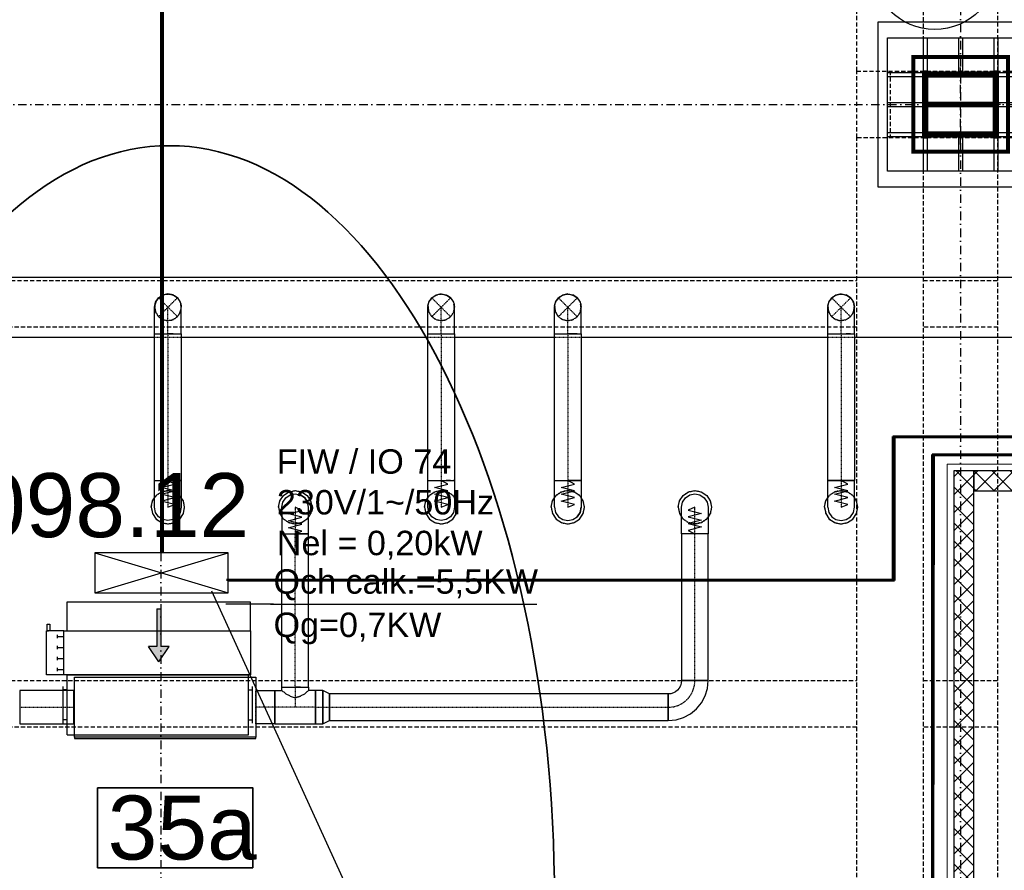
# Model space of a CAD drawing. Header units: centimetres. Extents: x -10729 to 144862, y -4437 to 43656.
# Tile 124 of 148: x 11554 to 12293, y 9225 to 9863. Entities that reach past the tile are written whole.
import ezdxf

# ---------------------------------------------------------------- set-up
doc = ezdxf.new("R2010")
doc.units = ezdxf.units.CM
doc.header["$LTSCALE"] = 0.1
for name, pattern in [('CADVENT_CENTERLINE', [9.9, 7.4, -1, 0.5, -1]), ('CADVENT_HIDDEN', [0.8, 0.25, -0.55]), ('Kondygnacja  -0_5$0$HIDDEN', [9.525, 6.35, -3.175]), ('Kondygnacja  -0_5$0$HIDDEN2', [4.7625, 3.175, -1.5875]), ('Osie rzutów$0$DASHDOT2', [12.7, 6.35, -3.175, 0, -3.175])]:
    doc.linetypes.add(name, pattern=pattern)
for name, color, linetype, lineweight in [('AU Odnośnik', 131, 'Continuous', 25), ('AU opis', 7, 'Continuous', 35), ('AU Osprzęt Siemens', 5, 'Continuous', 30), ('AU Sieć LON', 1, 'Continuous', 50), ('AU Strefa obsługiwana', 90, 'Continuous', 35), ('bgde_urządzenia', 3, 'Continuous', 30), ('Kondygnacja  -0_5$0$ARCH_WIDOK', 8, 'Continuous', 13)]:
    doc.layers.add(name, color=color, linetype=linetype, lineweight=lineweight)
for name, color, linetype in [('AU Szafki Klimakonwektorów', 183, 'Continuous'), ('bgde-nawiewCEN', 7, 'Continuous'), ('bgde-nawiewDETAILS', 1, 'Continuous'), ('bgde-nawiewEXP', 1, 'Continuous'), ('bgde-nawiewHIDDEN', 1, 'Continuous'), ('bgde_opis urządzen', 6, 'Continuous'), ('Kondygnacja  -0_5$0$ARCH_KONSTR_POWYŻEJ RZUTU', 8, 'Kondygnacja  -0_5$0$HIDDEN'), ('Kondygnacja  -0_5$0$ARCH_KONSTR_POWYŻEJ RZUTU_IST', 8, 'Kondygnacja  -0_5$0$HIDDEN2'), ('Kondygnacja  -0_5$0$ARCH_OKŁADZINA', 8, 'Continuous'), ('Kondygnacja  -0_5$0$ARCH_SŁUPY', 8, 'Continuous'), ('Kondygnacja -1$0$ARCH_GK', 8, 'Continuous'), ('Kondygnacja -1$0$ARCH_MUROWANE', 8, 'Continuous'), ('Osie rzutów$0$ARCH_INFO_OSIE_IST', 8, 'Osie rzutów$0$DASHDOT2'), ('Osie rzutów$0$ARCH_INFO_OSIE_OPISY_IST', 8, 'Continuous')]:
    doc.layers.add(name, color=color, linetype=linetype)
doc.layers.add('Kondygnacja  -0_5$0$ARCH_KONSTRUKCJA_NIEWIDOCZNA', color=8, linetype='Continuous', plot=False)
doc.styles.add('Arial', font='ARIAL.TTF')
pattern_1 = [(45, (-1133.3117, -3177.9858), (-0.6735192, 0.6735192), [])]

# ---------------------------------------------------------------- blocks, each defined once
blk = doc.blocks.new('Osie rzutów')
at = {"layer": 'Osie rzutów$0$ARCH_INFO_OSIE_IST', "ltscale": 10}
for p, q in [((11660, 12510), (11660, 4623.26)), ((12260, 12510), (12260, 4623.26)), ((12260, 9770), (12260, 9830)), ((4436.04, 9800), (15156.54, 9800)), ((12290, 9800), (12230, 9800))]:
    blk.add_line(p, q, dxfattribs=at)
blk = doc.blocks.new('Kondygnacja  -0_5$0$słup_kwadrat')
at = {"layer": 'Kondygnacja  -0_5$0$ARCH_SŁUPY', "lineweight": 40}
h = blk.add_hatch(dxfattribs=at)
h.set_pattern_fill('ANSI31', color=256, scale=0.3, style=0)
h.set_pattern_definition(pattern_1)
h.paths.add_polyline_path([(36, 34), (39, 34), (39, 84), (36, 84)])
h = blk.add_hatch(dxfattribs=at)
h.set_pattern_fill('ANSI31', color=256, scale=0.3, style=0)
h.set_pattern_definition(pattern_1)
h.paths.add_polyline_path([(89, 80), (89, 83), (39, 83), (39, 80)])
h = blk.add_hatch(dxfattribs=at)
h.set_pattern_fill('ANSI31', color=256, scale=0.3, style=0)
h.set_pattern_definition(pattern_1)
h.paths.add_polyline_path([(89, 34), (92, 34), (92, 84), (89, 84)])
h = blk.add_hatch(dxfattribs=at)
h.set_pattern_fill('ANSI31', color=256, scale=0.3, style=0)
h.set_pattern_definition(pattern_1)
h.paths.add_polyline_path([(89, 57.5), (89, 60.5), (39, 60.5), (39, 57.5)])
h = blk.add_hatch(dxfattribs=at)
h.set_pattern_fill('ANSI31', color=256, scale=0.3, style=0)
h.set_pattern_definition(pattern_1)
h.paths.add_polyline_path([(89, 35), (89, 38), (39, 38), (39, 35)])
at = {"layer": 'Kondygnacja  -0_5$0$ARCH_KONSTRUKCJA_NIEWIDOCZNA'}
blk.add_lwpolyline([(119, 109), (119, 9), (9, 9), (9, 109)], close=True, dxfattribs=at)
for points in [[(36, 109), (36, 84)], [(39, 109), (39, 84)], [(62.5, 109), (62.5, 83)], [(65.5, 109), (65.5, 83)], [(89, 109), (89, 84)], [(92, 109), (92, 84)], [(9, 83), (36, 83)], [(92, 83), (119, 83)], [(9, 80), (36, 80)], [(92, 80), (119, 80)], [(9, 60.5), (36, 60.5)], [(92, 60.5), (119, 60.5)], [(9, 57.5), (36, 57.5)], [(92, 57.5), (119, 57.5)], [(9, 38), (36, 38)], [(92, 38), (119, 38)], [(9, 35), (36, 35)], [(36, 34), (36, 9)], [(39, 34), (39, 9)], [(62.5, 35), (62.5, 9)], [(65.49, 35), (65.49, 9)], [(89, 34), (89, 9)], [(92, 35), (119, 35)], [(92, 34), (92, 9)]]:
    blk.add_lwpolyline(points, dxfattribs=at)
at = {"layer": 'Kondygnacja  -0_5$0$ARCH_OKŁADZINA'}
blk.add_lwpolyline([(2, 121), (126, 121), (126, -3), (2, -3)], close=True, dxfattribs=at)
at = {"layer": 'Kondygnacja  -0_5$0$ARCH_SŁUPY', "lineweight": 40}
for p, q in [((39, 60.5), (89, 60.5)), ((89, 57.5), (39, 57.5))]:
    blk.add_line(p, q, dxfattribs=at)
at = {"layer": 'Kondygnacja  -0_5$0$ARCH_SŁUPY', "lineweight": 50, "const_width": 3}
blk.add_lwpolyline([(28.5, 94.5), (99.5, 94.5), (99.5, 23.5), (28.5, 23.5)], close=True, dxfattribs=at)
at = {"layer": 'Kondygnacja  -0_5$0$ARCH_SŁUPY', "lineweight": 40}
for points in [[(36, 84), (39, 84), (39, 34), (36, 34)], [(89, 84), (92, 84), (92, 34), (89, 34)]]:
    blk.add_lwpolyline(points, close=True, dxfattribs=at)
for points in [[(89, 83), (39, 83)], [(39, 80), (89, 80)], [(89, 38), (39, 38)], [(39, 35), (89, 35)]]:
    blk.add_lwpolyline(points, dxfattribs=at)
blk = doc.blocks.new('Kondygnacja  -0_5$0$konstrukcja istniejąca -0.5')
at = {"layer": 'Kondygnacja  -0_5$0$ARCH_KONSTR_POWYŻEJ RZUTU_IST', "ltscale": 10}
for points in [[(12182, 9825), (12182, 10975)], [(12232, 10975), (12232, 9825)], [(12288, 9825), (12288, 10975)], [(12338, 9775), (12182, 9775), (12182, 9825), (12338, 9825), (12338, 9775)], [(12182, 8625), (12182, 9775)], [(12232, 9775), (12232, 8625)], [(12288, 8625), (12288, 9775)], [(11138, 9367.89), (12182, 9367.89)], [(12232, 9367.89), (12288, 9367.89)], [(12182, 9332.89), (11138, 9332.89)], [(12288, 9332.89), (12232, 9332.89)]]:
    blk.add_lwpolyline(points, dxfattribs=at)
at = {"layer": 'Kondygnacja  -0_5$0$ARCH_KONSTR_POWYŻEJ RZUTU_IST', "ltscale": 10, "elevation": 0}
for points in [[(12207, 9825), (12207, 9775)], [(11138, 9667.89), (12182, 9667.89)], [(12232, 9667.89), (12288, 9667.89)], [(12182, 9632.89), (11138, 9632.89)], [(12288, 9632.89), (12232, 9632.89)]]:
    blk.add_lwpolyline(points, dxfattribs=at)

msp = doc.modelspace()

# ---------------------------------------------------------------- hatches: boundary and pattern name
at = {"layer": 'bgde_urządzenia'}
h = msp.add_hatch(color=256, dxfattribs=at)
h.paths.add_polyline_path([(11656.893, 9405.067), (11659.893, 9405.067), (11659.893, 9393.401), (11666.083, 9393.401), (11658.393, 9381.974), (11650.703, 9393.401), (11656.893, 9393.401)])
h.paths.add_polyline_path([(11656.893, 9421.735), (11659.893, 9421.735), (11659.893, 9405.067), (11656.893, 9405.067)])
at = {"layer": 'Kondygnacja -1$0$ARCH_MUROWANE', "linetype": 'Continuous', "lineweight": -3}
h = msp.add_hatch(dxfattribs=at)
h.set_pattern_fill('ANSI37', color=256, scale=3, style=0)
h.paths.add_polyline_path([(12270, 9510), (13342.695, 9510), (13342.695, 9525), (12270, 9525)])
h.paths.add_polyline_path([(12270, 9525), (12255, 9525), (12255, 8635.5), (12270, 8635.5)])

# ---------------------------------------------------------------- linework, layer by layer
at = {"layer": 'AU Odnośnik'}
msp.add_line((12100.754, 8553.749), (11698.226, 9434.761), dxfattribs=at)
at = {"layer": 'AU opis'}
msp.add_lwpolyline([(11612.481, 9287.448), (11728.869, 9287.448), (11728.869, 9227.44), (11612.481, 9227.44)], close=True, dxfattribs=at)
at = {"layer": 'AU Osprzęt Siemens'}
msp.add_circle((12240.591, 9903.786), 47.533, dxfattribs=at)
at = {"layer": 'AU Sieć LON', "color": 1}
for p, q in [((11660.195, 10636.552), (11660.195, 9464.247)), ((11661.434, 10636.033), (11661.434, 9463.728)), ((12209.151, 9550.852), (12209.151, 9443.43)), ((12209.151, 9550.852), (12725.653, 9550.852)), ((12210.39, 9550.333), (12210.39, 9442.912)), ((12210.39, 9550.333), (12685.395, 9550.333)), ((12238.525, 8205.137), (12238.525, 9537.446)), ((12238.525, 9537.446), (12725.653, 9537.446)), ((12238.525, 8205.137), (12239.765, 9536.927)), ((12239.765, 9536.927), (12721.288, 9536.927)), ((11709.225, 9443.43), (12209.151, 9443.43)), ((11710.464, 9442.912), (12210.39, 9442.912))]:
    msp.add_line(p, q, dxfattribs=at)
at = {"layer": 'AU Strefa obsługiwana', "extrusion": (0, 0, -1)}
msp.add_ellipse((11666.498, 9203.414), major_axis=(0, 565.597), ratio=0.510585, start_param=-1.5707963, end_param=4.712389, dxfattribs=at)
at = {"layer": 'AU Szafki Klimakonwektorów'}
for p, q in [((11710.464, 9463.728), (11610.464, 9463.728)), ((11610.464, 9463.728), (11610.464, 9433.728)), ((11610.464, 9433.728), (11710.464, 9463.728)), ((11610.464, 9463.728), (11710.464, 9433.728)), ((11710.464, 9463.728), (11610.464, 9463.728)), ((11610.464, 9463.728), (11610.464, 9433.728)), ((11610.464, 9433.728), (11710.464, 9463.728)), ((11610.464, 9463.728), (11710.464, 9433.728)), ((11710.464, 9433.728), (11710.464, 9463.728)), ((11710.464, 9433.728), (11710.464, 9463.728)), ((11610.464, 9433.728), (11710.464, 9433.728)), ((11610.464, 9433.728), (11710.464, 9433.728))]:
    msp.add_line(p, q, dxfattribs=at)
at = {"layer": 'bgde-nawiewCEN', "linetype": 'CADVENT_CENTERLINE', "ltscale": 0.06}
for p, q in [((11665.301, 9627.809), (11665.301, 9647.809)), ((11870.301, 9627.809), (11870.301, 9647.809)), ((11965.301, 9627.809), (11965.301, 9647.809)), ((12170.301, 9627.809), (12170.301, 9647.809)), ((11665.301, 9627.803), (11665.301, 9517.811)), ((11870.301, 9627.803), (11870.301, 9517.811)), ((11965.301, 9627.803), (11965.301, 9517.811)), ((12170.301, 9627.803), (12170.301, 9517.811)), ((11665.301, 9517.811), (11665.301, 9515.942)), ((11665.301, 9515.942), (11665.301, 9510.831)), ((11870.301, 9517.811), (11870.301, 9515.942)), ((11870.301, 9515.942), (11870.301, 9510.831)), ((11965.301, 9517.811), (11965.301, 9515.942)), ((11965.301, 9515.942), (11965.301, 9510.831)), ((12170.301, 9517.811), (12170.301, 9515.942)), ((12170.301, 9515.942), (12170.301, 9510.831)), ((11665.301, 9510.831), (11665.301, 9508.051)), ((11665.301, 9508.051), (11665.301, 9505.699)), ((11870.301, 9510.831), (11870.301, 9508.051)), ((11870.301, 9508.051), (11870.301, 9505.699)), ((11965.301, 9510.831), (11965.301, 9508.051)), ((11965.301, 9508.051), (11965.301, 9505.699)), ((12170.301, 9510.831), (12170.301, 9508.051)), ((12170.301, 9508.051), (12170.301, 9505.699)), ((11665.301, 9505.699), (11665.301, 9503.737)), ((11665.301, 9503.737), (11665.301, 9502.131)), ((11665.301, 9502.131), (11665.301, 9500.846)), ((11665.301, 9500.846), (11665.301, 9499.844)), ((11665.301, 9499.844), (11665.301, 9499.091)), ((11870.301, 9505.699), (11870.301, 9503.737)), ((11870.301, 9503.737), (11870.301, 9502.131)), ((11870.301, 9502.131), (11870.301, 9500.846)), ((11870.301, 9500.846), (11870.301, 9499.844)), ((11870.301, 9499.844), (11870.301, 9499.091)), ((11965.301, 9505.699), (11965.301, 9503.737)), ((11965.301, 9503.737), (11965.301, 9502.131)), ((11965.301, 9502.131), (11965.301, 9500.846)), ((11965.301, 9500.846), (11965.301, 9499.844)), ((11965.301, 9499.844), (11965.301, 9499.091)), ((12170.301, 9505.699), (12170.301, 9503.737)), ((12170.301, 9503.737), (12170.301, 9502.131)), ((12170.301, 9502.131), (12170.301, 9500.846)), ((12170.301, 9500.846), (12170.301, 9499.844)), ((12170.301, 9499.844), (12170.301, 9499.091)), ((11665.301, 9499.091), (11665.301, 9498.552)), ((11665.301, 9498.552), (11665.301, 9498.191)), ((11665.301, 9498.191), (11665.301, 9497.971)), ((11665.301, 9497.971), (11665.301, 9497.859)), ((11665.301, 9497.859), (11665.301, 9497.811)), ((11760.796, 9497.811), (11760.796, 9497.764)), ((11760.796, 9497.764), (11760.796, 9497.651)), ((11760.796, 9497.651), (11760.796, 9497.432)), ((11760.796, 9497.432), (11760.796, 9497.071)), ((11760.796, 9497.071), (11760.796, 9496.531)), ((11760.796, 9496.531), (11760.796, 9495.779)), ((11760.796, 9495.779), (11760.796, 9494.777)), ((11760.796, 9494.777), (11760.796, 9493.491)), ((11760.796, 9493.491), (11760.796, 9491.886)), ((11870.301, 9499.091), (11870.301, 9498.552)), ((11870.301, 9498.552), (11870.301, 9498.191)), ((11870.301, 9498.191), (11870.301, 9497.971)), ((11870.301, 9497.971), (11870.301, 9497.859)), ((11870.301, 9497.859), (11870.301, 9497.811)), ((11965.301, 9499.091), (11965.301, 9498.552)), ((11965.301, 9498.552), (11965.301, 9498.191)), ((11965.301, 9498.191), (11965.301, 9497.971)), ((11965.301, 9497.971), (11965.301, 9497.859)), ((11965.301, 9497.859), (11965.301, 9497.811)), ((12060.621, 9497.764), (12060.621, 9497.811)), ((12060.621, 9497.651), (12060.621, 9497.764)), ((12060.621, 9497.432), (12060.621, 9497.651)), ((12060.621, 9497.071), (12060.621, 9497.432)), ((12060.621, 9496.531), (12060.621, 9497.071)), ((12060.621, 9495.779), (12060.621, 9496.531)), ((12060.621, 9494.777), (12060.621, 9495.779)), ((12060.621, 9493.491), (12060.621, 9494.777)), ((12060.621, 9491.886), (12060.621, 9493.491)), ((12170.301, 9499.091), (12170.301, 9498.552)), ((12170.301, 9498.552), (12170.301, 9498.191)), ((12170.301, 9498.191), (12170.301, 9497.971)), ((12170.301, 9497.971), (12170.301, 9497.859)), ((12170.301, 9497.859), (12170.301, 9497.811)), ((11760.796, 9491.886), (11760.796, 9489.924)), ((11760.796, 9489.924), (11760.796, 9487.571)), ((11760.796, 9487.571), (11760.796, 9484.792)), ((12060.621, 9489.924), (12060.621, 9491.886)), ((12060.621, 9487.571), (12060.621, 9489.924)), ((12060.621, 9484.792), (12060.621, 9487.571)), ((11760.796, 9484.792), (11760.796, 9479.681)), ((11760.796, 9479.681), (11760.796, 9477.811)), ((11760.796, 9362.774), (11760.796, 9477.811)), ((12060.621, 9479.681), (12060.621, 9484.792)), ((12060.621, 9477.811), (12060.621, 9479.681)), ((12060.621, 9367.774), (12060.621, 9477.811)), ((11760.796, 9362.774), (11760.796, 9347.774)), ((11554.058, 9347.774), (11594.696, 9347.774)), ((11595.096, 9347.774), (11594.696, 9347.774)), ((11731.096, 9347.774), (11731.496, 9347.774)), ((11745.496, 9347.774), (11731.496, 9347.774)), ((11760.796, 9347.774), (11745.496, 9347.774)), ((11776.096, 9347.774), (11760.796, 9347.774)), ((11776.096, 9347.774), (11786.396, 9347.774)), ((11786.396, 9347.774), (12040.621, 9347.774))]:
    msp.add_line(p, q, dxfattribs=at)
msp.add_arc((12040.621, 9367.774), 20, 270, 0, dxfattribs=at)
at = {"layer": 'bgde-nawiewDETAILS', "linetype": 'CADVENT_HIDDEN'}
for p, q in [((11658.23, 9640.738), (11672.372, 9654.88)), ((11658.23, 9654.88), (11672.372, 9640.738)), ((11863.23, 9640.738), (11877.372, 9654.88)), ((11863.23, 9654.88), (11877.372, 9640.738)), ((11958.23, 9640.738), (11972.372, 9654.88)), ((11958.23, 9654.88), (11972.372, 9640.738)), ((12163.23, 9640.738), (12177.372, 9654.88)), ((12163.23, 9654.88), (12177.372, 9640.738))]:
    msp.add_line(p, q, dxfattribs=at)
at = {"layer": 'bgde-nawiewEXP', "linetype": 'Continuous'}
for points in [[(10941.771, 9625.309), (10941.771, 9670.309), (12380.359, 9670.309)], [(11655.301, 9647.809), (11656.062, 9651.636), (11658.23, 9654.88), (11656.993, 9653.029)], [(11658.23, 9654.88), (11661.474, 9657.048), (11665.301, 9657.809), (11663.118, 9657.375)], [(11658.23, 9654.88), (11661.474, 9657.048), (11662.317, 9657.215)], [(11658.561, 9655.017), (11659.12, 9655.67), (11662.598, 9657.437), (11664.818, 9657.609)], [(11665.301, 9657.809), (11669.128, 9657.048)], [(11665.301, 9657.809), (11669.128, 9657.048)], [(11669.128, 9657.048), (11665.301, 9657.809)], [(11669.128, 9657.048), (11665.301, 9657.809)], [(11665.632, 9657.672), (11666.488, 9657.738), (11670.198, 9656.528), (11671.889, 9655.08)], [(11669.128, 9657.048), (11669.842, 9656.571)], [(11669.128, 9657.048), (11672.372, 9654.88), (11670.521, 9656.117)], [(11672.372, 9654.88), (11674.54, 9651.636), (11674.707, 9650.793)], [(11672.372, 9654.88), (11674.54, 9651.636), (11675.301, 9647.809)], [(11860.301, 9647.809), (11861.062, 9651.636), (11863.23, 9654.88), (11862.042, 9653.103)], [(11863.23, 9654.88), (11866.474, 9657.048), (11870.301, 9657.809), (11868.204, 9657.392)], [(11863.23, 9654.88), (11866.474, 9657.048), (11867.38, 9657.228)], [(11863.579, 9655.025), (11864.186, 9655.721), (11867.679, 9657.459), (11869.812, 9657.606)], [(11870.301, 9657.809), (11874.128, 9657.048), (11874.896, 9656.535)], [(11870.301, 9657.809), (11874.128, 9657.048), (11877.372, 9654.88), (11875.594, 9656.068)], [(11870.65, 9657.664), (11871.572, 9657.728), (11875.271, 9656.487), (11876.883, 9655.083)], [(11877.372, 9654.88), (11879.54, 9651.636), (11879.72, 9650.73)], [(11877.372, 9654.88), (11879.54, 9651.636), (11880.301, 9647.809)], [(11955.301, 9647.809), (11956.062, 9651.636), (11958.23, 9654.88), (11957.023, 9653.074)], [(11958.23, 9654.88), (11961.474, 9657.048), (11965.301, 9657.809), (11963.17, 9657.385)], [(11958.23, 9654.88), (11961.474, 9657.048), (11962.355, 9657.223)], [(11958.572, 9655.022), (11959.159, 9655.701), (11962.647, 9657.45), (11964.814, 9657.607)], [(11965.301, 9657.809), (11969.128, 9657.048), (11969.874, 9656.549)], [(11965.301, 9657.809), (11969.128, 9657.048), (11972.372, 9654.88)], [(11965.643, 9657.667), (11966.539, 9657.732), (11970.242, 9656.503), (11971.885, 9655.082)], [(11972.372, 9654.88), (11969.128, 9657.048)], [(11970.565, 9656.087), (11972.372, 9654.88)], [(11972.372, 9654.88), (11970.565, 9656.087)], [(11972.372, 9654.88), (11974.54, 9651.636), (11974.715, 9650.755)], [(11972.372, 9654.88), (11974.54, 9651.636), (11975.301, 9647.809)], [(12160.301, 9647.809), (12161.062, 9651.636), (12163.23, 9654.88), (12162.069, 9653.143)], [(12163.23, 9654.88), (12166.474, 9657.048), (12170.301, 9657.809), (12168.252, 9657.402)], [(12163.23, 9654.88), (12166.474, 9657.048), (12167.416, 9657.235)], [(12163.589, 9655.029), (12164.223, 9655.75), (12167.725, 9657.472), (12169.81, 9657.606)], [(12170.301, 9657.809), (12174.128, 9657.048), (12174.926, 9656.514)], [(12170.301, 9657.809), (12174.128, 9657.048), (12177.372, 9654.88)], [(12170.66, 9657.66), (12171.619, 9657.722), (12175.312, 9656.463), (12176.881, 9655.084)], [(12177.372, 9654.88), (12174.128, 9657.048)], [(12175.635, 9656.041), (12177.372, 9654.88)], [(12177.372, 9654.88), (12175.635, 9656.041)], [(12177.372, 9654.88), (12179.54, 9651.636), (12179.727, 9650.694)], [(12177.372, 9654.88), (12179.54, 9651.636), (12180.301, 9647.809)], [(11655.301, 9627.809), (11655.301, 9647.809), (11656.062, 9651.636), (11656.539, 9652.35)], [(11655.372, 9648.996), (11656.582, 9652.706), (11658.03, 9654.397)], [(11655.372, 9648.996), (11655.438, 9648.14)], [(11669.128, 9627.809), (11675.301, 9627.809), (11675.301, 9647.809), (11674.867, 9649.992)], [(11672.509, 9654.549), (11673.162, 9653.99), (11674.929, 9650.512), (11675.101, 9648.292)], [(11860.301, 9627.809), (11860.301, 9647.809), (11861.062, 9651.636), (11861.575, 9652.404)], [(11860.301, 9627.809), (11880.301, 9627.809), (11880.301, 9647.809), (11879.884, 9649.906)], [(11860.382, 9649.08), (11861.623, 9652.779), (11863.027, 9654.391)], [(11860.382, 9649.08), (11860.446, 9648.158)], [(11877.517, 9654.531), (11878.213, 9653.924), (11879.951, 9650.431), (11880.098, 9648.298)], [(11955.301, 9627.809), (11955.301, 9647.809), (11956.062, 9651.636), (11956.561, 9652.382)], [(11955.378, 9649.047), (11956.607, 9652.75), (11958.028, 9654.393)], [(11955.378, 9649.047), (11955.443, 9648.151)], [(11972.372, 9627.809), (11975.301, 9627.809), (11975.301, 9647.809), (11974.877, 9649.94)], [(11972.514, 9654.538), (11973.193, 9653.951), (11974.942, 9650.463), (11975.099, 9648.296)], [(12160.301, 9627.809), (12160.301, 9647.809), (12161.062, 9651.636), (12161.596, 9652.435)], [(12160.388, 9649.127), (12161.647, 9652.82), (12163.026, 9654.389)], [(12160.388, 9649.127), (12160.45, 9648.168)], [(12177.372, 9627.809), (12180.301, 9627.809), (12180.301, 9647.809), (12179.893, 9649.858)], [(12177.521, 9654.521), (12178.242, 9653.887), (12179.964, 9650.385), (12180.097, 9648.3)], [(11470.301, 9625.309), (11655.301, 9625.309)], [(11655.301, 9627.809), (11669.128, 9627.809)], [(11655.301, 9517.811), (11655.301, 9627.803), (11669.128, 9627.803)], [(11669.128, 9627.809), (11665.301, 9627.809)], [(11669.128, 9627.803), (11665.301, 9627.803)], [(11669.128, 9627.803), (11675.301, 9627.803), (11675.301, 9517.811), (11672.372, 9517.811)], [(11675.301, 9625.309), (11860.301, 9625.309)], [(11860.301, 9517.811), (11860.301, 9627.803), (11880.301, 9627.803), (11880.301, 9517.811), (11879.54, 9517.811)], [(11880.301, 9625.309), (11955.301, 9625.309)], [(11955.301, 9627.809), (11969.128, 9627.809)], [(11955.301, 9517.811), (11955.301, 9627.803), (11969.128, 9627.803)], [(11969.128, 9627.809), (11965.301, 9627.809)], [(11969.128, 9627.803), (11965.301, 9627.803)], [(11969.128, 9627.809), (11972.372, 9627.809)], [(11972.372, 9627.809), (11969.128, 9627.809)], [(11969.128, 9627.803), (11972.372, 9627.803)], [(11972.372, 9627.803), (11969.128, 9627.803)], [(11972.372, 9627.803), (11975.301, 9627.803), (11975.301, 9517.811), (11974.54, 9517.811)], [(11975.301, 9625.309), (12160.301, 9625.309)], [(12160.301, 9627.809), (12177.372, 9627.809)], [(12160.301, 9497.811), (12161.062, 9493.985), (12163.23, 9490.74), (12166.474, 9488.573), (12170.301, 9487.811), (12174.128, 9488.573), (12177.372, 9490.74), (12179.54, 9493.985), (12180.301, 9497.811), (12180.301, 9517.811), (12170.301, 9517.811), (12170.301, 9517.811), (12160.301, 9517.811), (12160.301, 9627.803), (12177.372, 9627.803)], [(12177.372, 9627.809), (12174.128, 9627.809)], [(12177.372, 9627.803), (12174.128, 9627.803)], [(12177.372, 9627.803), (12180.301, 9627.803), (12180.301, 9517.811), (12179.54, 9517.811)], [(12180.301, 9625.309), (12380.359, 9625.309)], [(11655.301, 9517.811), (11669.128, 9517.811)], [(11669.128, 9517.811), (11665.301, 9517.811)], [(11669.128, 9517.811), (11672.372, 9517.811)], [(11672.372, 9517.811), (11669.128, 9517.811)], [(11672.372, 9517.811), (11674.54, 9517.811)], [(11860.301, 9517.811), (11877.372, 9517.811)], [(11877.372, 9517.811), (11874.128, 9517.811)], [(11877.372, 9517.811), (11880.301, 9517.811)], [(11955.301, 9498.191), (11955.301, 9517.811), (11975.301, 9517.811), (11975.301, 9497.811), (11974.54, 9493.985)], [(11955.301, 9517.811), (11969.128, 9517.811)], [(11969.128, 9517.811), (11965.301, 9517.811)], [(11969.128, 9517.811), (11972.372, 9517.811)], [(11972.372, 9517.811), (11969.128, 9517.811)], [(11972.372, 9517.811), (11974.54, 9517.811)], [(11974.54, 9517.811), (11972.372, 9517.811)], [(11974.54, 9517.811), (11975.301, 9517.811)], [(12160.301, 9497.811), (12160.301, 9517.811), (12174.128, 9517.811), (12174.128, 9517.811), (12177.372, 9517.811)], [(12177.372, 9517.811), (12174.128, 9517.811)], [(12177.372, 9517.811), (12180.301, 9517.811)], [(11748.296, 9497.811), (11749.248, 9502.595), (11751.957, 9506.65), (11756.013, 9509.36), (11760.796, 9510.311), (11765.58, 9509.36), (11769.635, 9506.65), (11772.345, 9502.595), (11773.296, 9497.811), (11772.345, 9493.028), (11770.796, 9490.71)], [(11750.796, 9494.777), (11750.796, 9497.811), (11751.558, 9501.638), (11753.725, 9504.883), (11756.969, 9507.05), (11760.796, 9507.811), (11764.623, 9507.05), (11767.867, 9504.883)], [(11767.867, 9504.883), (11764.623, 9507.05)], [(12048.121, 9497.811), (12049.072, 9502.595), (12051.782, 9506.65), (12055.837, 9509.36), (12060.621, 9510.311), (12065.404, 9509.36), (12069.46, 9506.65), (12072.169, 9502.595), (12073.121, 9497.811), (12072.169, 9493.028), (12070.621, 9490.71)], [(11652.801, 9497.811), (11653.752, 9493.028), (11656.462, 9488.973), (11660.517, 9486.263), (11665.301, 9485.311), (11670.084, 9486.263), (11674.14, 9488.973), (11676.849, 9493.028), (11677.801, 9497.811), (11676.849, 9502.595), (11675.301, 9504.913)], [(11652.801, 9497.811), (11653.752, 9502.595), (11655.301, 9504.913)], [(11750.796, 9362.774), (11750.796, 9477.811), (11751.558, 9477.811), (11751.558, 9477.811), (11770.796, 9477.811), (11770.796, 9497.811), (11770.035, 9501.638), (11767.867, 9504.883)], [(11767.867, 9504.883), (11770.035, 9501.638)], [(11857.801, 9497.811), (11858.752, 9493.028), (11861.462, 9488.973), (11865.517, 9486.263), (11870.301, 9485.311), (11875.084, 9486.263), (11879.14, 9488.973), (11881.849, 9493.028), (11882.801, 9497.811), (11881.849, 9502.595), (11880.301, 9504.913)], [(11857.801, 9497.811), (11858.752, 9502.595), (11860.301, 9504.913)], [(11952.801, 9497.811), (11953.752, 9493.028), (11956.462, 9488.973), (11960.517, 9486.263), (11965.301, 9485.311), (11970.084, 9486.263), (11974.14, 9488.973), (11976.849, 9493.028), (11977.801, 9497.811), (11976.849, 9502.595), (11975.301, 9504.913)], [(11952.801, 9497.811), (11953.752, 9502.595), (11955.301, 9504.913)], [(12157.801, 9497.811), (12158.752, 9493.028), (12161.462, 9488.973), (12165.517, 9486.263), (12170.301, 9485.311), (12175.084, 9486.263), (12179.14, 9488.973), (12181.849, 9493.028), (12182.801, 9497.811), (12181.849, 9502.595), (12180.301, 9504.913)], [(12157.801, 9497.811), (12158.752, 9502.595), (12160.301, 9504.913)], [(11748.296, 9497.811), (11749.248, 9493.028), (11750.796, 9490.71)], [(11750.796, 9494.777), (11750.796, 9477.811), (11751.558, 9477.811), (11751.558, 9477.811), (11764.623, 9477.811)], [(11955.301, 9498.191), (11955.301, 9497.811), (11956.062, 9493.985), (11958.23, 9490.74), (11961.474, 9488.573), (11965.301, 9487.811), (11969.128, 9488.573), (11972.372, 9490.74), (11974.54, 9493.985)], [(11974.54, 9493.985), (11972.372, 9490.74)], [(11974.54, 9493.985), (11975.301, 9497.811)], [(12048.121, 9497.811), (12049.072, 9493.028), (12050.621, 9490.71)], [(11764.623, 9477.811), (11760.796, 9477.811)], [(11764.623, 9362.774), (11770.796, 9362.774), (11770.796, 9477.811), (11767.867, 9477.811)], [(11764.623, 9477.811), (11767.867, 9477.811)], [(11767.867, 9477.811), (11764.623, 9477.811)], [(11767.867, 9477.811), (11770.035, 9477.811)], [(11594.696, 9335.274), (11594.696, 9360.274), (11595.096, 9360.274)], [(11731.096, 9335.274), (11731.496, 9335.274), (11731.496, 9360.274), (11731.096, 9360.274)], [(11745.496, 9335.274), (11745.496, 9360.274), (11750.796, 9360.274), (11750.796, 9362.774), (11764.623, 9362.774)], [(11745.496, 9335.274), (11776.096, 9335.274), (11776.096, 9360.274), (11770.796, 9360.274), (11770.035, 9359.513), (11769.396, 9359.323), (11767.867, 9357.794)], [(11750.796, 9362.774), (11764.623, 9362.774)], [(11750.796, 9360.274), (11751.558, 9359.513), (11752.197, 9359.323), (11753.725, 9357.794), (11756.371, 9356.613), (11756.969, 9356.014), (11760.796, 9354.875), (11764.623, 9356.014)], [(11764.623, 9362.774), (11760.796, 9362.774)], [(11764.623, 9362.774), (11760.796, 9362.774)], [(11764.623, 9362.774), (11770.796, 9362.774), (11770.796, 9360.274)], [(11764.623, 9356.014), (11765.222, 9356.613), (11767.867, 9357.794), (11769.396, 9359.323)], [(11764.623, 9356.014), (11760.796, 9354.875)], [(11594.696, 9335.274), (11595.096, 9335.274)]]:
    msp.add_lwpolyline(points, dxfattribs=at)
for points in [[(11655.301, 9499.091), (11655.301, 9517.811), (11675.301, 9517.811), (11675.301, 9497.811), (11674.54, 9493.985), (11672.372, 9490.74), (11669.128, 9488.573), (11665.301, 9487.811), (11661.474, 9488.573), (11658.23, 9490.74), (11656.062, 9493.985), (11655.301, 9497.811), (11655.301, 9498.552)], [(11860.301, 9497.811), (11860.301, 9517.811), (11877.372, 9517.811), (11877.372, 9517.811), (11880.301, 9517.811), (11880.301, 9497.811), (11879.54, 9493.985), (11877.372, 9490.74), (11874.128, 9488.573), (11870.301, 9487.811), (11866.474, 9488.573), (11863.23, 9490.74), (11861.062, 9493.985)], [(12050.621, 9367.774), (12070.621, 9367.774), (12070.621, 9477.811), (12050.621, 9477.811), (12050.621, 9497.811), (12051.382, 9501.638), (12053.55, 9504.883), (12056.794, 9507.05), (12060.621, 9507.811), (12064.448, 9507.05), (12067.692, 9504.883), (12069.86, 9501.638), (12070.621, 9497.811), (12070.621, 9477.811), (12050.621, 9477.811)], [(11595.096, 9324.274), (11731.096, 9324.274), (11731.096, 9325.274), (11595.096, 9325.274), (11595.096, 9370.274), (11731.096, 9370.274), (11731.096, 9325.274), (11595.096, 9325.274)], [(12040.621, 9337.774), (12046.474, 9338.351), (12052.101, 9340.058), (12057.288, 9342.83), (12061.834, 9346.561), (12065.565, 9351.107), (12068.337, 9356.294), (12070.044, 9361.922), (12070.621, 9367.774), (12050.621, 9367.774), (12050.429, 9365.823), (12049.86, 9363.947), (12048.936, 9362.219), (12047.692, 9360.703), (12046.177, 9359.46), (12044.448, 9358.535), (12042.572, 9357.966), (12040.621, 9357.774), (12040.621, 9338.535)], [(11554.058, 9335.274), (11594.696, 9335.274), (11594.696, 9360.274), (11554.058, 9360.274), (11554.058, 9336.226)], [(11731.496, 9335.274), (11731.496, 9360.274), (11745.496, 9360.274), (11745.496, 9335.274)], [(11776.096, 9335.274), (11781.581, 9335.274), (11781.581, 9360.274), (11776.096, 9360.274), (11776.096, 9336.226)], [(11781.581, 9335.274), (11786.396, 9337.774), (11786.396, 9357.774), (11781.581, 9360.274), (11781.581, 9336.226)], [(11786.396, 9337.774), (12040.621, 9337.774), (12040.621, 9357.774), (11786.396, 9357.774), (11786.396, 9338.535)]]:
    msp.add_lwpolyline(points, close=True, dxfattribs=at)
at = {"layer": 'bgde-nawiewEXP'}
for points in [[(11665.301, 9497.811), (11670.301, 9499.941), (11660.301, 9502.477), (11670.301, 9504.999), (11660.301, 9507.528), (11670.301, 9510.081), (11660.301, 9512.617), (11670.301, 9515.163), (11665.301, 9517.811)], [(11870.301, 9497.811), (11875.301, 9499.941), (11865.301, 9502.477), (11875.301, 9504.999), (11865.301, 9507.528), (11875.301, 9510.081), (11865.301, 9512.617), (11875.301, 9515.163), (11870.301, 9517.811)], [(11965.301, 9497.811), (11970.301, 9499.941), (11960.301, 9502.477), (11970.301, 9504.999), (11960.301, 9507.528), (11970.301, 9510.081), (11960.301, 9512.617), (11970.301, 9515.163), (11965.301, 9517.811)], [(12170.301, 9497.811), (12175.301, 9499.941), (12165.301, 9502.477), (12175.301, 9504.999), (12165.301, 9507.528), (12175.301, 9510.081), (12165.301, 9512.617), (12175.301, 9515.163), (12170.301, 9517.811)], [(11760.796, 9477.811), (11765.796, 9479.821), (11755.796, 9482.431), (11765.796, 9485.034), (11755.796, 9487.66), (11765.796, 9490.267), (11755.796, 9492.809), (11765.796, 9495.311), (11760.796, 9497.811)], [(12060.621, 9497.811), (12055.621, 9495.682), (12065.621, 9493.146), (12055.621, 9490.623), (12065.621, 9488.095), (12055.621, 9485.542), (12065.621, 9483.006), (12055.621, 9480.46), (12060.621, 9477.811)]]:
    msp.add_lwpolyline(points, dxfattribs=at)
at = {"layer": 'bgde-nawiewHIDDEN', "linetype": 'CADVENT_HIDDEN'}
for points in [[(11658.03, 9654.397), (11658.561, 9655.017)], [(11662.317, 9657.215), (11663.118, 9657.375)], [(11664.818, 9657.609), (11665.632, 9657.672)], [(11669.842, 9656.571), (11670.521, 9656.117)], [(11671.889, 9655.08), (11672.509, 9654.549)], [(11863.027, 9654.391), (11863.579, 9655.025)], [(11867.38, 9657.228), (11868.204, 9657.392)], [(11869.812, 9657.606), (11870.65, 9657.664)], [(11874.896, 9656.535), (11875.594, 9656.068)], [(11876.883, 9655.083), (11877.517, 9654.531)], [(11958.028, 9654.393), (11958.572, 9655.022)], [(11962.355, 9657.223), (11963.17, 9657.385)], [(11964.814, 9657.607), (11965.643, 9657.667)], [(11969.874, 9656.549), (11970.565, 9656.087)], [(11971.885, 9655.082), (11972.514, 9654.538)], [(12163.026, 9654.389), (12163.589, 9655.029)], [(12167.416, 9657.235), (12168.252, 9657.402)], [(12169.81, 9657.606), (12170.66, 9657.66)], [(12174.926, 9656.514), (12175.635, 9656.041)], [(12176.881, 9655.084), (12177.521, 9654.521)], [(11655.301, 9647.809), (11656.062, 9643.982), (11658.23, 9640.738), (11661.474, 9638.57), (11665.301, 9637.809), (11669.128, 9638.57), (11672.372, 9640.738), (11674.54, 9643.982), (11675.301, 9647.809)], [(11655.438, 9648.14), (11655.673, 9645.106), (11657.44, 9641.628), (11660.404, 9639.09), (11664.114, 9637.88), (11668.004, 9638.181), (11671.482, 9639.948), (11674.02, 9642.912), (11675.23, 9646.622), (11675.101, 9648.292)], [(11656.539, 9652.35), (11656.993, 9653.029)], [(11674.707, 9650.793), (11674.867, 9649.992)], [(11860.301, 9647.809), (11861.062, 9643.982), (11863.23, 9640.738), (11866.474, 9638.57), (11870.301, 9637.809), (11874.128, 9638.57), (11877.372, 9640.738), (11879.54, 9643.982), (11880.301, 9647.809)], [(11860.446, 9648.158), (11860.651, 9645.187), (11862.389, 9641.694), (11865.331, 9639.131), (11869.03, 9637.89), (11872.923, 9638.159), (11876.416, 9639.897), (11878.979, 9642.839), (11880.22, 9646.538), (11880.098, 9648.298)], [(11861.575, 9652.404), (11862.042, 9653.103)], [(11879.72, 9650.73), (11879.884, 9649.906)], [(11955.301, 9647.809), (11956.062, 9643.982), (11958.23, 9640.738), (11961.474, 9638.57), (11965.301, 9637.809), (11969.128, 9638.57), (11972.372, 9640.738), (11974.54, 9643.982), (11975.301, 9647.809)], [(11955.443, 9648.151), (11955.66, 9645.155), (11957.409, 9641.667), (11960.36, 9639.115), (11964.063, 9637.886), (11967.955, 9638.168), (11971.443, 9639.917), (11973.995, 9642.868), (11975.224, 9646.572), (11975.099, 9648.296)], [(11956.561, 9652.382), (11957.023, 9653.074)], [(11974.715, 9650.755), (11974.877, 9649.94)], [(12160.301, 9647.809), (12161.062, 9643.982), (12163.23, 9640.738), (12166.474, 9638.57), (12170.301, 9637.809), (12174.128, 9638.57), (12177.372, 9640.738), (12179.54, 9643.982), (12180.301, 9647.809)], [(12160.45, 9648.168), (12160.638, 9645.233), (12162.36, 9641.732), (12165.29, 9639.155), (12168.983, 9637.896), (12172.877, 9638.147), (12176.378, 9639.868), (12178.955, 9642.798), (12180.214, 9646.491), (12180.097, 9648.3)], [(12161.596, 9652.435), (12162.069, 9653.143)], [(12179.727, 9650.694), (12179.893, 9649.858)], [(11655.301, 9625.309), (11675.301, 9625.309)], [(11860.301, 9625.309), (11880.301, 9625.309)], [(11955.301, 9625.309), (11975.301, 9625.309)], [(12160.301, 9625.309), (12180.301, 9625.309)], [(11652.801, 9497.811), (11653.752, 9493.028), (11656.462, 9488.973), (11660.517, 9486.263), (11665.301, 9485.311), (11670.084, 9486.263), (11674.14, 9488.973), (11676.849, 9493.028), (11677.801, 9497.811), (11676.849, 9502.595), (11674.14, 9506.65), (11670.084, 9509.36), (11665.301, 9510.311), (11660.517, 9509.36), (11656.462, 9506.65), (11655.301, 9504.913)], [(11652.801, 9497.811), (11653.752, 9502.595), (11656.462, 9506.65), (11660.517, 9509.36), (11665.301, 9510.311), (11670.084, 9509.36), (11674.14, 9506.65), (11675.301, 9504.913)], [(11748.296, 9497.811), (11749.248, 9502.595), (11751.957, 9506.65), (11756.013, 9509.36), (11760.796, 9510.311), (11765.58, 9509.36), (11769.635, 9506.65), (11772.345, 9502.595), (11773.296, 9497.811), (11772.345, 9493.028), (11769.635, 9488.973), (11765.58, 9486.263), (11760.796, 9485.311), (11756.013, 9486.263), (11751.957, 9488.973), (11756.013, 9486.263), (11760.796, 9485.311), (11765.58, 9486.263), (11769.635, 9488.973), (11770.796, 9490.71)], [(11857.801, 9497.811), (11858.752, 9493.028), (11861.462, 9488.973), (11865.517, 9486.263), (11870.301, 9485.311), (11875.084, 9486.263), (11879.14, 9488.973), (11881.849, 9493.028), (11882.801, 9497.811), (11881.849, 9502.595), (11879.14, 9506.65), (11875.084, 9509.36), (11870.301, 9510.311), (11865.517, 9509.36), (11861.462, 9506.65), (11860.301, 9504.913)], [(11857.801, 9497.811), (11858.752, 9502.595), (11861.462, 9506.65), (11865.517, 9509.36), (11870.301, 9510.311), (11875.084, 9509.36), (11879.14, 9506.65), (11880.301, 9504.913)], [(11952.801, 9497.811), (11953.752, 9493.028), (11956.462, 9488.973), (11960.517, 9486.263), (11965.301, 9485.311), (11970.084, 9486.263), (11974.14, 9488.973), (11976.849, 9493.028), (11977.801, 9497.811), (11976.849, 9502.595), (11974.14, 9506.65), (11970.084, 9509.36), (11965.301, 9510.311), (11960.517, 9509.36), (11956.462, 9506.65), (11955.301, 9504.913)], [(11952.801, 9497.811), (11953.752, 9502.595), (11956.462, 9506.65), (11960.517, 9509.36), (11965.301, 9510.311), (11970.084, 9509.36), (11974.14, 9506.65), (11975.301, 9504.913)], [(12048.121, 9497.811), (12049.072, 9502.595), (12051.782, 9506.65), (12055.837, 9509.36), (12060.621, 9510.311), (12065.404, 9509.36), (12069.46, 9506.65), (12072.169, 9502.595), (12073.121, 9497.811), (12072.169, 9493.028), (12069.46, 9488.973), (12065.404, 9486.263), (12060.621, 9485.311), (12055.837, 9486.263), (12051.782, 9488.973), (12055.837, 9486.263), (12060.621, 9485.311), (12065.404, 9486.263), (12069.46, 9488.973), (12070.621, 9490.71)], [(12157.801, 9497.811), (12158.752, 9493.028), (12161.462, 9488.973), (12165.517, 9486.263), (12170.301, 9485.311), (12175.084, 9486.263), (12179.14, 9488.973), (12181.849, 9493.028), (12182.801, 9497.811), (12181.849, 9502.595), (12179.14, 9506.65), (12175.084, 9509.36), (12170.301, 9510.311), (12165.517, 9509.36), (12161.462, 9506.65), (12160.301, 9504.913)], [(12157.801, 9497.811), (12158.752, 9502.595), (12161.462, 9506.65), (12165.517, 9509.36), (12170.301, 9510.311), (12175.084, 9509.36), (12179.14, 9506.65), (12180.301, 9504.913)], [(11748.296, 9497.811), (11749.248, 9493.028), (11751.957, 9488.973), (11750.796, 9490.71)], [(12048.121, 9497.811), (12049.072, 9493.028), (12051.782, 9488.973), (12050.621, 9490.71)], [(11595.096, 9335.274), (11595.096, 9360.274)], [(11731.096, 9335.274), (11731.096, 9360.274)]]:
    msp.add_lwpolyline(points, dxfattribs=at)
at = {"layer": 'bgde_opis urządzen'}
for p, q in [((11744.491, 9425.004, -2.444), (11708.594, 9425.004, -2.444)), ((11742.103, 9425.004, -2.444), (11941.99, 9425.004, -2.444))]:
    msp.add_line(p, q, dxfattribs=at)
at = {"layer": 'bgde_urządzenia'}
for p, q in [((11589.493, 9426.567, -129), (11589.493, 9405.067, -129)), ((11727.293, 9426.567, -129), (11589.493, 9426.567, -129)), ((11727.293, 9405.067, -129), (11727.293, 9426.567, -129)), ((11656.893, 9421.735, -129), (11656.893, 9393.401, -129)), ((11656.893, 9421.735, -129), (11659.893, 9421.735, -129)), ((11659.893, 9421.735, -129), (11659.893, 9393.401, -129)), ((11587.293, 9405.067, -129), (11574.293, 9405.067, -129)), ((11574.293, 9372.067, -129), (11574.293, 9405.067, -129)), ((11574.293, 9405.067, -129), (11575.793, 9405.067, -129)), ((11574.793, 9405.067, -129), (11574.793, 9410.067, -129)), ((11574.793, 9410.067, -129), (11576.793, 9410.067, -129)), ((11576.793, 9410.067, -129), (11576.793, 9405.067, -129)), ((11587.293, 9372.067, -129), (11587.293, 9405.067, -129)), ((11587.293, 9405.067, -129), (11589.493, 9405.067, -129)), ((11589.493, 9405.067, -129), (11727.293, 9405.067, -129)), ((11727.293, 9405.067, -129), (11727.293, 9372.067, -129)), ((11582.093, 9402.192, -129), (11582.093, 9399.692, -129)), ((11582.093, 9400.942, -129), (11587.293, 9400.942, -129)), ((11582.093, 9393.942, -129), (11582.093, 9391.442, -129)), ((11582.093, 9392.692, -129), (11587.293, 9392.692, -129)), ((11658.393, 9381.974, -129), (11650.703, 9393.401, -129)), ((11656.893, 9393.401, -129), (11650.703, 9393.401, -129)), ((11658.393, 9381.974, -129), (11666.083, 9393.401, -129)), ((11666.083, 9393.401, -129), (11659.893, 9393.401, -129)), ((11582.093, 9385.692, -129), (11582.093, 9383.192, -129)), ((11582.093, 9384.442, -129), (11587.293, 9384.442, -129)), ((11582.093, 9377.442, -129), (11582.093, 9374.942, -129)), ((11582.093, 9376.192, -129), (11587.293, 9376.192, -129)), ((11587.293, 9372.067, -129), (11574.293, 9372.067, -129)), ((11727.293, 9372.067, -129), (11587.293, 9372.067, -129)), ((11589.793, 9327.067, -129), (11589.793, 9372.067, -129)), ((11589.793, 9372.067, -129), (11725.793, 9372.067, -129)), ((11725.793, 9327.067, -129), (11725.793, 9372.067, -129)), ((11586.793, 9335.817, -129), (11586.793, 9363.317, -129)), ((11589.793, 9360.817, -129), (11586.793, 9360.817, -129)), ((11725.793, 9360.817, -129), (11728.793, 9360.817, -129)), ((11728.793, 9335.817, -129), (11728.793, 9363.317, -129)), ((11589.793, 9338.317, -129), (11586.793, 9338.317, -129)), ((11725.793, 9338.317, -129), (11728.793, 9338.317, -129)), ((11589.793, 9327.067, -129), (11725.793, 9327.067, -129))]:
    msp.add_line(p, q, dxfattribs=at)
at = {"layer": 'Kondygnacja  -0_5$0$ARCH_WIDOK'}
for points in [[(12250, 9510), (12250, 9510), (12250, 9530), (13342.695, 9530)], [(12250, 9514.017), (12250, 7694.017)]]:
    msp.add_lwpolyline(points, dxfattribs=at)
at = {"layer": 'Kondygnacja -1$0$ARCH_GK', "linetype": 'Continuous', "lineweight": -3}
msp.add_line((12270, 8635.5), (12270, 9510), dxfattribs=at)
msp.add_lwpolyline([(12270, 9525), (12255, 9525), (12255, 8635.5), (12270, 8635.5), (12270, 9525)], dxfattribs=at)
msp.add_lwpolyline([(12270, 9510), (13342.695, 9510), (13342.695, 9525), (12270, 9525)], close=True, dxfattribs=at)

# ---------------------------------------------------------------- block references
at = {"layer": 'Kondygnacja  -0_5$0$ARCH_KONSTR_POWYŻEJ RZUTU'}
msp.add_blockref('Kondygnacja  -0_5$0$konstrukcja istniejąca -0.5', (0, 0), dxfattribs=at)
at = {"layer": 'Kondygnacja  -0_5$0$ARCH_SŁUPY'}
msp.add_blockref('Kondygnacja  -0_5$0$słup_kwadrat', (12196, 9741), dxfattribs=at)
at = {"layer": 'Osie rzutów$0$ARCH_INFO_OSIE_OPISY_IST'}
msp.add_blockref('Osie rzutów', (0, 0), dxfattribs=at)

# ---------------------------------------------------------------- texts
at = {"layer": 'AU opis', "insert": (11620.048, 9281.56), "char_height": 48, "width": 72.77772, "attachment_point": 1, "style": 'Arial'}
msp.add_mtext('35a', dxfattribs=at)
at = {"layer": 'AU Szafki Klimakonwektorów', "insert": (11335.025, 9523.378), "char_height": 48, "width": 1074.22285, "attachment_point": 1, "style": 'Arial'}
msp.add_mtext('RFCU098.12', dxfattribs=at)
at = {"layer": 'bgde_opis urządzen', "char_height": 18.326, "width": 421.7149, "attachment_point": 1, "style": 'Arial'}
for s, insert in [('FIW / IO 74\\P230V/1~/50Hz\\PNel = 0,20kW', (11746.968, 9541.267, 2308.732)), ('Qch całk.=5,5KW', (11744.491, 9451.286, 1118.179)), ('Qg=0,7KW', (11744.491, 9418.807, 1118.179))]:
    msp.add_mtext(s, dxfattribs=dict(at, insert=insert))

doc.saveas('drawing.dxf')
